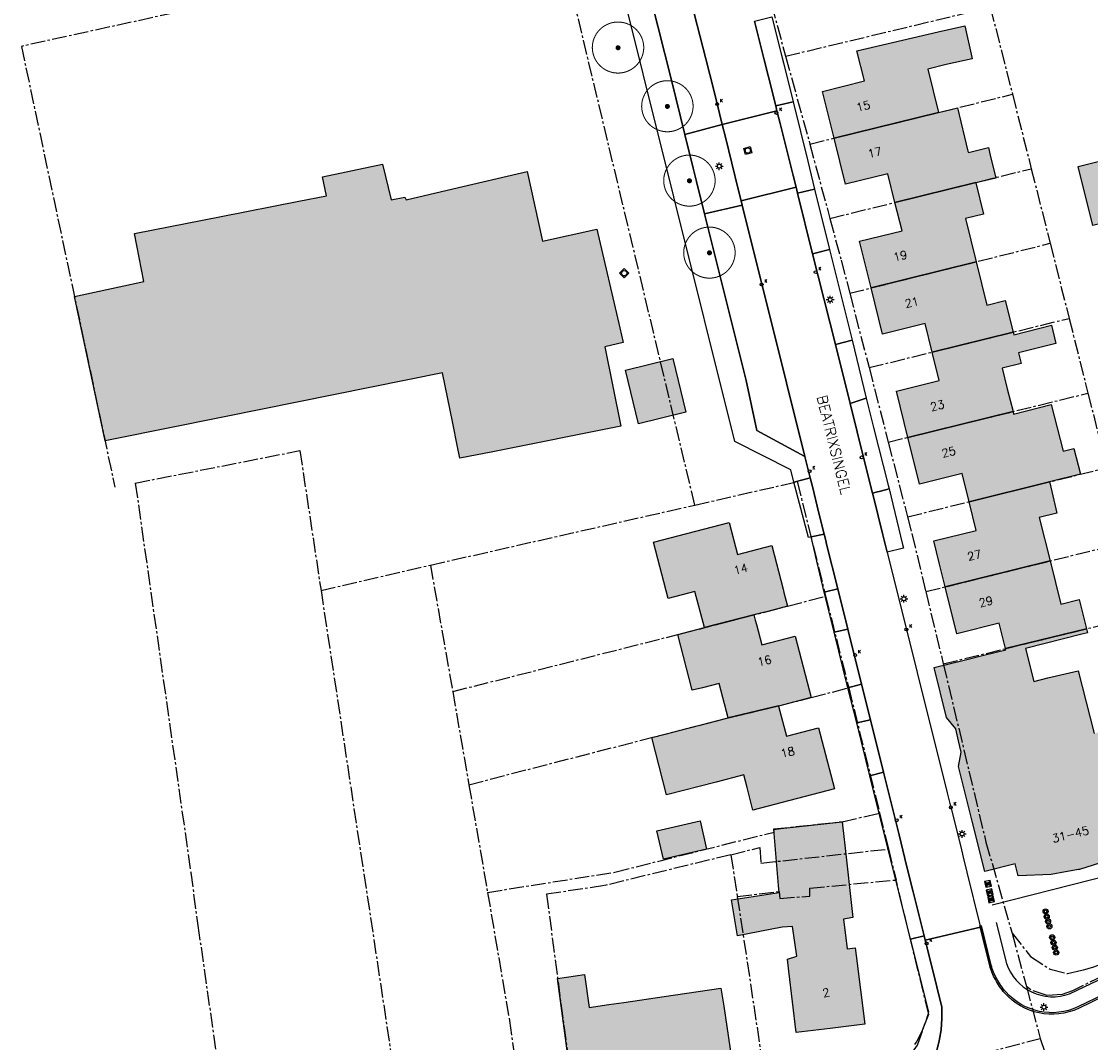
# Model space of a CAD drawing. Header units: metres. Extents: x 202922 to 203755, y 348928 to 349702.
# Tile 8 of 256: x 202981 to 203084, y 349305 to 349404. Entities that reach past the tile are written whole.
import ezdxf
from ezdxf.enums import TextEntityAlignment as Align

# ---------------------------------------------------------------- set-up
doc = ezdxf.new("R2010")
doc.units = ezdxf.units.M
doc.linetypes.add('1-200 CENTER', pattern=[4.28625, 2.8575, -0.47625, 0.47625, -0.47625])
for name, color, linetype in [('PH-BEST-BEBOUWING', 1, 'Continuous'), ('PH-BEST-BEBOUWING-ARCERING', 254, 'Continuous'), ('PH-BEST-HUISNUMMER', 7, 'Continuous'), ('PH-BEST-KADASTRALE-GRENS', 240, '1-200 CENTER'), ('PH-BEST-KOLK', 8, 'Continuous'), ('PH-BEST-LICHTMAST-HANDHAVENB', 251, 'Continuous'), ('PH-BEST-PAAL', 12, 'Continuous'), ('PH-BEST-STRAATNAAM-VERHARDING', 7, 'Continuous'), ('PH-BEST-WEGDEEL', 253, 'Continuous'), ('PH-INM-BOOM-HANDHAVEN', 96, 'Continuous'), ('PH-INM-KANTVERHARDING', 253, 'Continuous')]:
    doc.layers.add(name, color=color, linetype=linetype)
doc.layers.add('PH-BEST-PUTRAND', color=12, linetype='Continuous', lineweight=25)
doc.styles.add('ROMANS', font='romans.shx')

# ---------------------------------------------------------------- blocks, each defined once
blk = doc.blocks.new('*U21')
blk.add_circle((0, 0), 0.142)
at = {"ltscale": 0.05, "style": 'ROMANS'}
blk.add_text('K', height=0.3, dxfattribs=at).set_placement((0.28, 0.19))
blk = doc.blocks.new('Putdeksel')
for p, q in [((-0.32, 0.32), (0.32, 0.32)), ((-0.32, -0.32), (-0.32, 0.32)), ((0.32, 0.32), (0.32, -0.32)), ((0.32, -0.32), (-0.32, -0.32))]:
    blk.add_line(p, q)
blk.add_circle((0, 0), 0.26)
blk = doc.blocks.new('SIE-WEG_PAAL_BETON')
for radius in [0.25, 0.125]:
    blk.add_circle((0, 0), radius)
blk = doc.blocks.new('SIE-WEG_PAAL_KUNSTSTOF')
for p, q in [((-0.188, 0.188), (0.188, -0.188)), ((0.188, 0.188), (-0.188, -0.188))]:
    blk.add_line(p, q)
at = {"flags": 128}
for points in [[(-0.188, -0.188), (0.188, -0.188), (0.188, 0.188), (-0.188, 0.188)], [(-0.094, 0.094), (0.094, 0.094), (0.094, -0.094), (-0.094, -0.094)]]:
    blk.add_lwpolyline(points, close=True, dxfattribs=at)
blk = doc.blocks.new('Lichtmast 2')
at = {"flags": 128}
for points in [[(-0.5, 0), (-0.25, 0)], [(-0.35, 0.35), (-0.18, 0.18)], [(0, 0.25), (0, 0.5)], [(0.18, 0.18), (0.35, 0.35)], [(0.25, 0), (0.5, 0)], [(-0.35, -0.35), (-0.18, -0.18)], [(0, -0.5), (0, -0.25)], [(0.18, -0.18), (0.35, -0.35)]]:
    blk.add_lwpolyline(points, dxfattribs=at)
blk.add_circle((0, 0), 0.25)
blk = doc.blocks.new('*U18')
at = {"const_width": 0.1}
blk.add_lwpolyline([(-2.5, 0, 0.990403), (2.5, 0.03, 0.990403), (-2.5, 0.02)], format="xyb", dxfattribs=at)
at = {"linetype": 'Continuous', "const_width": 0.25}
blk.add_lwpolyline([(-0.12, 0, 1), (0.12, 0, 1)], format="xyb", close=True, dxfattribs=at)

msp = doc.modelspace()

# ---------------------------------------------------------------- hatches: boundary and pattern name
at = {"layer": 'PH-BEST-BEBOUWING-ARCERING'}
for points in [[(203059.554, 349393.155), (203058.427, 349397.698), (203062.504, 349398.71), (203061.781, 349401.622), (203069.678, 349403.479), (203072.272, 349404.057), (203072.943, 349401.018), (203072.984, 349400.875), (203070.451, 349400.314), (203068.656, 349399.853), (203069.715, 349395.651)], [(203065.475, 349386.912), (203064.783, 349389.692), (203060.667, 349388.672), (203059.554, 349393.155), (203069.715, 349395.651), (203071.547, 349396.097), (203072.567, 349391.902), (203072.602, 349391.761), (203074.546, 349392.243), (203074.73, 349391.503), (203075.259, 349389.278), (203074.736, 349389.151), (203073.335, 349388.804), (203073.323, 349388.851)], [(203084.701, 349384.679), (203083.27, 349390.392), (203088.947, 349391.813), (203088.334, 349394.26), (203090.804, 349394.879), (203092.847, 349386.72)], [(202989.558, 349363.908), (202988.729, 349363.741), (202985.753, 349377.777), (202992.494, 349379.241), (202991.58, 349383.9), (203000, 349385.552), (203007.552, 349387.033), (203010.235, 349387.559), (203009.85, 349389.408), (203015.682, 349390.622), (203016.519, 349387.145), (203017.859, 349387.41), (203017.97, 349387.17), (203022.508, 349388.226), (203029.741, 349389.91), (203031.244, 349383.149), (203036.5, 349384.311), (203038.737, 349374.738), (203039.071, 349373.309), (203037.296, 349372.894), (203038.839, 349365.178), (203026.395, 349362.688), (203023.19, 349362.047), (203022.932, 349363.328), (203022.504, 349365.456), (203021.52, 349370.34), (203004.035, 349366.822), (203000, 349366.01)], [(203063.153, 349378.597), (203062.025, 349383.133), (203066.159, 349384.161), (203065.475, 349386.912), (203073.323, 349388.851), (203073.335, 349388.804), (203074.086, 349385.771), (203072.314, 349385.332), (203073.354, 349381.143)], [(203069.096, 349372.371), (203068.422, 349375.132), (203066.086, 349374.56), (203064.267, 349374.114), (203063.153, 349378.597), (203073.354, 349381.143), (203074.402, 349376.921), (203076.183, 349377.366), (203076.953, 349374.307)], [(203066.735, 349364.085), (203065.636, 349368.585), (203069.774, 349369.595), (203069.096, 349372.371), (203076.953, 349374.307), (203077.021, 349374.038), (203080.677, 349374.976), (203081.101, 349373.218), (203077.459, 349372.301), (203077.723, 349371.253), (203075.889, 349370.818), (203076.388, 349368.812), (203076.941, 349366.587)], [(203039.278, 349370.616), (203043.893, 349371.741), (203045.164, 349366.528), (203040.549, 349365.403)], [(203072.669, 349357.832), (203071.987, 349360.573), (203067.844, 349359.543), (203067.362, 349361.518), (203066.735, 349364.085), (203076.941, 349366.587), (203077, 349366.348), (203080.646, 349367.29), (203081.825, 349362.726), (203082.854, 349362.992), (203083.497, 349360.506), (203080.5, 349359.766)], [(203070.347, 349349.556), (203069.768, 349351.884), (203069.238, 349354.016), (203073.363, 349355.042), (203072.669, 349357.832), (203080.5, 349359.766), (203080.523, 349359.669), (203081.215, 349356.709), (203079.484, 349356.296), (203080.545, 349352.073)], [(203046.963, 349345.596), (203046.045, 349349.112), (203043.448, 349348.443), (203042.02, 349353.903), (203049.369, 349355.803), (203050.169, 349352.702), (203053.51, 349353.57), (203054.614, 349349.321), (203054.691, 349349.023), (203055.04, 349347.68), (203053.116, 349347.18), (203052.549, 349347.033), (203051.77, 349346.83)], [(203075.604, 349346.027), (203071.48, 349345.001), (203070.347, 349349.556), (203080.545, 349352.073), (203081.601, 349347.871), (203083.369, 349348.317), (203084.07, 349345.48), (203076.22, 349343.556)], [(203049.273, 349336.83), (203048.4, 349340.177), (203046.778, 349339.761), (203045.785, 349339.518), (203044.376, 349344.928), (203046.963, 349345.596), (203051.77, 349346.83), (203051.905, 349346.318), (203052.018, 349345.894), (203052.535, 349343.937), (203055.78, 349344.78), (203057.34, 349338.8), (203054.168, 349337.976), (203054.161, 349338.004)], [(203074.189, 349321.909), (203072.973, 349326.803), (203072.882, 349327.168), (203072.331, 349329.389), (203071.652, 349332.12), (203071.914, 349333.485), (203071.651, 349334.594), (203071.375, 349335.759), (203070.473, 349336.871), (203069.268, 349341.708), (203072.185, 349342.435), (203074.12, 349342.917), (203076.247, 349343.447), (203076.22, 349343.556), (203084.07, 349345.48), (203084.166, 349345.091), (203083.635, 349344.957), (203078.158, 349343.577), (203078.958, 349340.365), (203080.338, 349340.703), (203083.282, 349341.392), (203084.817, 349335.295), (203088.984, 349336.312), (203091.282, 349327.674), (203091.662, 349326.243), (203088.704, 349325.502), (203088.967, 349324.317), (203086.07, 349322.948), (203083.404, 349322.107), (203083.294, 349322.087), (203082.034, 349321.859), (203080.66, 349321.611), (203077.441, 349321.479), (203077.167, 349322.639)], [(203048.1, 349330.594), (203043.282, 349329.345), (203041.839, 349334.914), (203046.657, 349336.162), (203049.273, 349336.83), (203054.161, 349338.004), (203054.168, 349337.976), (203054.936, 349335.061), (203058.05, 349335.87), (203059.59, 349329.93), (203053.78, 349328.42), (203051.676, 349327.866), (203051.108, 349330.076), (203050.795, 349331.282)], [(203042.971, 349323.097), (203042.332, 349325.856), (203046.551, 349326.834), (203047.179, 349324.072)], [(203054.524, 349316.481), (203050.169, 349315.668), (203049.576, 349319.159), (203054.23, 349319.854), (203054.171, 349320.538), (203053.696, 349325.986), (203054.39, 349326.08), (203060.35, 349326.74), (203060.542, 349325.008), (203060.57, 349324.751), (203061.38, 349317.43), (203060.47, 349317.26), (203060.83, 349314.39), (203061.6, 349314.49), (203061.697, 349313.727), (203062.54, 349307.07), (203059.187, 349306.663), (203055.87, 349306.26), (203055.15, 349312.22), (203055.029, 349313.371), (203055.953, 349313.684), (203055.532, 349316.559)], [(203032.7, 349311.52), (203035.31, 349311.889), (203035.753, 349308.689), (203037.681, 349308.97), (203039.128, 349309.18), (203043.048, 349309.751), (203048.57, 349310.555), (203048.84, 349308.82), (203049.73, 349302.89), (203040.04, 349301.44), (203040.14, 349300.8), (203034.23, 349299.913)]]:
    msp.add_hatch(color=256, dxfattribs=at).paths.add_polyline_path(points)

# ---------------------------------------------------------------- linework, layer by layer
at = {"layer": 'PH-BEST-BEBOUWING'}
for points in [[(203059.554, 349393.155), (203058.427, 349397.698), (203062.504, 349398.71), (203061.781, 349401.622), (203069.678, 349403.479), (203072.272, 349404.057), (203072.943, 349401.018), (203072.984, 349400.875), (203070.451, 349400.314), (203068.656, 349399.853), (203069.715, 349395.651), (203059.554, 349393.155)], [(203065.475, 349386.912), (203064.783, 349389.692), (203060.667, 349388.672), (203059.554, 349393.155), (203069.715, 349395.651), (203071.547, 349396.097), (203072.567, 349391.902), (203072.602, 349391.761), (203074.546, 349392.243), (203074.73, 349391.503), (203075.259, 349389.278), (203074.736, 349389.151), (203073.335, 349388.804), (203073.323, 349388.851), (203065.475, 349386.912)], [(203084.701, 349384.679), (203083.27, 349390.392), (203088.947, 349391.813), (203088.334, 349394.26), (203090.804, 349394.879), (203092.847, 349386.72), (203084.701, 349384.679)], [(202989.558, 349363.908), (202988.729, 349363.741), (202985.753, 349377.777), (202992.494, 349379.241), (202991.58, 349383.9), (203000, 349385.552), (203007.552, 349387.033), (203010.235, 349387.559), (203009.85, 349389.408), (203015.682, 349390.622), (203016.519, 349387.145), (203017.859, 349387.41), (203017.97, 349387.17), (203022.508, 349388.226), (203029.741, 349389.91), (203031.244, 349383.149), (203036.5, 349384.311), (203038.737, 349374.738), (203039.071, 349373.309), (203037.296, 349372.894), (203038.839, 349365.178), (203026.395, 349362.688), (203023.19, 349362.047), (203022.932, 349363.328), (203022.504, 349365.456), (203021.52, 349370.34), (203004.035, 349366.822), (203000, 349366.01), (202989.558, 349363.908)], [(203063.153, 349378.597), (203062.025, 349383.133), (203066.159, 349384.161), (203065.475, 349386.912), (203073.323, 349388.851), (203073.335, 349388.804), (203074.086, 349385.771), (203072.314, 349385.332), (203073.354, 349381.143), (203063.153, 349378.597)], [(203069.096, 349372.371), (203068.422, 349375.132), (203066.086, 349374.56), (203064.267, 349374.114), (203063.153, 349378.597), (203073.354, 349381.143), (203074.402, 349376.921), (203076.183, 349377.366), (203076.953, 349374.307), (203069.096, 349372.371)], [(203066.735, 349364.085), (203065.636, 349368.585), (203069.774, 349369.595), (203069.096, 349372.371), (203076.953, 349374.307), (203077.021, 349374.038), (203080.677, 349374.976), (203081.101, 349373.218), (203077.459, 349372.301), (203077.723, 349371.253), (203075.889, 349370.818), (203076.388, 349368.812), (203076.941, 349366.587), (203066.735, 349364.085)], [(203039.278, 349370.616), (203043.893, 349371.741), (203045.164, 349366.528), (203040.549, 349365.403), (203039.278, 349370.616)], [(203072.669, 349357.832), (203071.987, 349360.573), (203067.844, 349359.543), (203067.362, 349361.518), (203066.735, 349364.085), (203076.941, 349366.587), (203077, 349366.348), (203080.646, 349367.29), (203081.825, 349362.726), (203082.854, 349362.992), (203083.497, 349360.506), (203080.5, 349359.766), (203072.669, 349357.832)], [(203070.347, 349349.556), (203069.768, 349351.884), (203069.238, 349354.016), (203073.363, 349355.042), (203072.669, 349357.832), (203080.5, 349359.766), (203080.523, 349359.669), (203081.215, 349356.709), (203079.484, 349356.296), (203080.545, 349352.073), (203070.347, 349349.556)], [(203046.963, 349345.596), (203046.045, 349349.112), (203043.448, 349348.443), (203042.02, 349353.903), (203049.369, 349355.803), (203050.169, 349352.702), (203053.51, 349353.57), (203054.614, 349349.321), (203054.691, 349349.023), (203055.04, 349347.68), (203053.116, 349347.18), (203052.549, 349347.033), (203051.77, 349346.83), (203046.963, 349345.596)], [(203075.604, 349346.027), (203071.48, 349345.001), (203070.347, 349349.556), (203080.545, 349352.073), (203081.601, 349347.871), (203083.369, 349348.317), (203084.07, 349345.48), (203076.22, 349343.556), (203075.604, 349346.027)], [(203049.273, 349336.83), (203048.4, 349340.177), (203046.778, 349339.761), (203045.785, 349339.518), (203044.376, 349344.928), (203046.963, 349345.596), (203051.77, 349346.83), (203051.905, 349346.318), (203052.018, 349345.894), (203052.535, 349343.937), (203055.78, 349344.78), (203057.34, 349338.8), (203054.168, 349337.976), (203054.161, 349338.004), (203049.273, 349336.83)], [(203048.1, 349330.594), (203043.282, 349329.345), (203041.839, 349334.914), (203046.657, 349336.162), (203049.273, 349336.83), (203054.161, 349338.004), (203054.168, 349337.976), (203054.936, 349335.061), (203058.05, 349335.87), (203059.59, 349329.93), (203053.78, 349328.42), (203051.676, 349327.866), (203051.108, 349330.076), (203050.795, 349331.282), (203048.1, 349330.594)], [(203042.971, 349323.097), (203042.332, 349325.856), (203046.551, 349326.834), (203047.179, 349324.072), (203042.971, 349323.097)], [(203054.524, 349316.481), (203050.169, 349315.668), (203049.576, 349319.159), (203054.23, 349319.854), (203054.171, 349320.538), (203053.696, 349325.986), (203054.39, 349326.08), (203060.35, 349326.74), (203060.542, 349325.008), (203060.57, 349324.751), (203061.38, 349317.43), (203060.47, 349317.26), (203060.83, 349314.39), (203061.6, 349314.49), (203061.697, 349313.727), (203062.54, 349307.07), (203059.187, 349306.663), (203055.87, 349306.26), (203055.15, 349312.22), (203055.029, 349313.371), (203055.953, 349313.684), (203055.532, 349316.559), (203054.524, 349316.481)], [(203032.7, 349311.52), (203035.31, 349311.889), (203035.753, 349308.689), (203037.681, 349308.97), (203039.128, 349309.18), (203043.048, 349309.751), (203048.57, 349310.555), (203048.84, 349308.82), (203049.73, 349302.89), (203040.04, 349301.44), (203040.14, 349300.8), (203034.23, 349299.913), (203032.7, 349311.52)]]:
    msp.add_lwpolyline(points, close=True, dxfattribs=at)
msp.add_lwpolyline([(203086.07, 349322.948), (203083.404, 349322.107), (203083.294, 349322.087), (203082.034, 349321.859), (203080.66, 349321.611), (203077.441, 349321.479), (203077.167, 349322.639), (203074.189, 349321.909), (203074.189, 349321.909), (203072.973, 349326.803), (203072.882, 349327.168), (203072.331, 349329.389), (203071.652, 349332.12), (203071.914, 349333.485), (203071.651, 349334.594), (203071.375, 349335.759), (203070.473, 349336.871), (203069.268, 349341.708), (203072.185, 349342.435), (203074.12, 349342.917), (203076.247, 349343.447), (203076.22, 349343.556), (203084.07, 349345.48), (203084.166, 349345.091), (203083.635, 349344.957), (203078.158, 349343.577), (203078.958, 349340.365), (203080.338, 349340.703), (203083.282, 349341.392), (203084.817, 349335.295)], dxfattribs=at)
at = {"layer": 'PH-BEST-KADASTRALE-GRENS', "ltscale": 0.5}
for p, q in [((203051.213, 349414.469), (203054.847, 349401.112)), ((203046.035, 349357.504), (203032.624, 349413.464)), ((203054.847, 349401.112), (203074.735, 349405.884)), ((203074.735, 349405.884), (203076.886, 349397.413)), ((203054.847, 349401.112), (203057.199, 349392.576)), ((203057.199, 349392.576), (203076.886, 349397.413)), ((203076.886, 349397.413), (203078.717, 349390.184)), ((203057.199, 349392.576), (203059.15, 349385.35)), ((203059.15, 349385.35), (203078.717, 349390.184)), ((203078.717, 349390.184), (203080.551, 349382.94)), ((203061.078, 349378.079), (203080.551, 349382.94)), ((203080.551, 349382.94), (203082.392, 349375.647)), ((203061.078, 349378.079), (203062.954, 349370.858)), ((203062.954, 349370.858), (203082.392, 349375.647)), ((203082.392, 349375.647), (203084.226, 349368.373)), ((203062.954, 349370.858), (203064.822, 349363.616)), ((203064.822, 349363.616), (203084.226, 349368.373)), ((203084.226, 349368.373), (203086.048, 349361.137)), ((203064.822, 349363.616), (203066.692, 349356.355)), ((203066.692, 349356.355), (203086.048, 349361.137)), ((203020.335, 349351.67), (203046.035, 349357.504)), ((203068.468, 349349.092), (203087.874, 349353.882)), ((203009.711, 349349.21), (203020.335, 349351.67)), ((203020.335, 349351.67), (203022.503, 349339.388)), ((203009.711, 349349.21), (203018.959, 349288.05)), ((203058.735, 349348.653), (203060.981, 349339.747)), ((203068.468, 349349.092), (203070.167, 349342.073)), ((203070.167, 349342.073), (203089.637, 349346.844)), ((203022.503, 349339.388), (203024.079, 349330.339)), ((203060.981, 349339.747), (203063.984, 349327.581)), ((203024.079, 349330.339), (203025.89, 349319.871)), ((203063.984, 349327.581), (203064.836, 349324.092)), ((203049.534, 349323.537), (203050.154, 349319.478)), ((203064.836, 349324.092), (203065.577, 349321.078)), ((203050.154, 349319.478), (203053.299, 349298.6)), ((203076.844, 349315.917), (203078.236, 349310.719)), ((203087.628, 349312.703), (203082.725, 349310.324)), ((203078.236, 349310.719), (203079.586, 349305.692)), ((203078.672, 349310.408), (203078.236, 349310.719)), ((203080.26, 349309.852), (203078.672, 349310.408)), ((203081.724, 349309.953), (203080.26, 349309.852)), ((203082.725, 349310.324), (203081.724, 349309.953)), ((203063.8, 349301.494), (203079.586, 349305.692)), ((203079.586, 349305.692), (203082.446, 349297.177))]:
    msp.add_line(p, q, dxfattribs=at)
for points in [[(203016.401, 349409.923), (202980.602, 349402.072), (202989.682, 349359.245)], [(203059.15, 349385.35), (203060.242, 349381.286), (203061.078, 349378.079)], [(202991.672, 349359.638), (203007.653, 349362.792), (203009.711, 349349.21)], [(202991.672, 349359.638), (202997.052, 349321.818), (202997.751, 349316.658), (203002.261, 349285.058)], [(203046.035, 349357.504), (203055.983, 349359.78), (203058.735, 349348.653)], [(203066.692, 349356.355), (203067.119, 349354.717), (203068.468, 349349.092)], [(203022.503, 349339.388), (203044.376, 349344.928), (203055.04, 349347.68), (203058.735, 349348.653)], [(203070.167, 349342.073), (203074.311, 349324.757), (203076.844, 349315.917)], [(203024.079, 349330.339), (203049.273, 349336.83), (203054.161, 349338.004), (203057.34, 349338.8), (203060.981, 349339.747)], [(203025.89, 349319.871), (203038.25, 349321.842), (203053.728, 349325.736), (203053.702, 349326.037), (203060.35, 349326.74), (203063.984, 349327.581)], [(203049.534, 349323.537), (203037.263, 349320.535), (203031.622, 349319.697), (203035.225, 349292.362)], [(203049.534, 349323.537), (203052.344, 349324.234), (203052.445, 349322.707), (203064.836, 349324.092)], [(203050.154, 349319.478), (203054.225, 349319.958), (203054.284, 349319.28), (203057.19, 349319.512), (203057.19, 349320.288), (203065.577, 349321.078)], [(203063.8, 349301.494), (203065.509, 349302.461), (203066.864, 349303.889), (203067.668, 349305.041), (203068.272, 349306.797), (203068.751, 349308.052), (203065.577, 349321.078)], [(203025.89, 349319.871), (203028.017, 349307.423), (203030.265, 349291.047)], [(203076.844, 349315.917), (203078.641, 349313.64), (203080.557, 349312.399), (203082.23, 349311.984), (203083.685, 349312.322), (203084.79, 349312.638), (203097.015, 349317.469)]]:
    msp.add_lwpolyline(points, dxfattribs=at)
at = {"layer": 'PH-BEST-WEGDEEL'}
for points in [[(203041.799, 349406.632), (203043.753, 349398.772), (203045.066, 349393.495), (203045.873, 349390.248), (203046.194, 349388.956), (203046.983, 349385.785), (203051.007, 349369.6), (203052.054, 349364.749), (203056.72, 349362.209), (203057.236, 349360.135), (203056.52, 349359.959), (203055.649, 349359.744), (203055.353, 349360.929), (203049.929, 349363.676), (203038.07, 349411.252)], [(203051.836, 349404.51), (203052.768, 349400.776), (203053.183, 349399.115), (203053.889, 349396.288), (203054.012, 349395.797), (203048.692, 349394.468), (203047.861, 349397.806), (203047.097, 349400.875), (203044.555, 349410.836)], [(203069.509, 349304.384), (203069.779, 349305.445), (203069.957, 349306.525), (203070.039, 349307.616), (203070.027, 349308.711), (203069.049, 349312.658), (203068.413, 349315.224), (203073.773, 349316.505), (203074.397, 349313.979), (203074.648, 349312.961), (203074.664, 349312.902), (203074.68, 349312.844), (203074.697, 349312.785), (203074.714, 349312.727), (203074.732, 349312.669), (203074.75, 349312.611), (203074.769, 349312.553), (203074.789, 349312.496), (203074.809, 349312.438), (203074.83, 349312.381), (203074.851, 349312.324), (203074.87, 349312.273)], [(203067.414, 349305.088), (203067.55, 349305.316), (203067.681, 349305.547), (203067.807, 349305.781), (203067.928, 349306.018), (203068.043, 349306.258), (203068.153, 349306.5), (203068.257, 349306.745), (203068.355, 349306.992), (203068.447, 349307.242), (203068.534, 349307.493), (203068.615, 349307.747), (203068.69, 349308.002), (203068.759, 349308.259), (203067.145, 349314.725), (203066.992, 349315.337), (203066.992, 349315.337), (203068.304, 349315.664), (203068.377, 349315.369), (203068.413, 349315.224), (203069.049, 349312.658), (203070.027, 349308.711), (203070.039, 349307.616), (203069.957, 349306.525), (203069.779, 349305.445), (203069.509, 349304.384)], [(203074.87, 349312.273), (203074.851, 349312.324), (203074.83, 349312.381), (203074.809, 349312.438), (203074.789, 349312.496), (203074.769, 349312.553), (203074.75, 349312.611), (203074.732, 349312.669), (203074.714, 349312.727), (203074.697, 349312.785), (203074.68, 349312.844), (203074.664, 349312.902), (203074.648, 349312.961), (203074.397, 349313.979), (203074.099, 349315.185)]]:
    msp.add_lwpolyline(points, dxfattribs=at)
for points in [[(203045.066, 349393.495), (203043.753, 349398.772), (203041.799, 349406.632), (203043.394, 349408.909), (203044.506, 349410.716), (203044.515, 349410.736), (203044.524, 349410.755), (203044.532, 349410.775), (203044.54, 349410.795), (203044.548, 349410.816), (203044.555, 349410.836), (203047.097, 349400.875), (203047.861, 349397.806), (203048.692, 349394.468), (203045.066, 349393.495)], [(203054.453, 349401.221), (203054.643, 349400.455), (203055.582, 349396.679), (203053.889, 349396.288), (203053.183, 349399.115), (203052.768, 349400.776), (203051.836, 349404.51), (203053.519, 349404.948), (203054.453, 349401.221)], [(203056.005, 349387.812), (203055.864, 349388.378), (203055.576, 349389.531), (203054.318, 349394.571), (203054.012, 349395.797), (203053.889, 349396.288), (203055.582, 349396.679), (203057.019, 349390.905), (203057.656, 349388.203), (203056.005, 349387.812)], [(203054.012, 349395.797), (203054.318, 349394.571), (203055.576, 349389.531), (203055.864, 349388.378), (203050.538, 349387.048), (203050.251, 349388.202), (203048.997, 349393.243), (203048.692, 349394.468), (203054.012, 349395.797)], [(203050.538, 349387.048), (203050.643, 349386.627), (203046.983, 349385.785), (203046.194, 349388.956), (203045.873, 349390.248), (203045.066, 349393.495), (203048.692, 349394.468), (203048.997, 349393.243), (203050.251, 349388.202), (203050.538, 349387.048)], [(203055.864, 349388.378), (203056.005, 349387.812), (203057.475, 349381.92), (203059.68, 349373.089), (203061.107, 349367.372), (203062.485, 349361.852), (203063.283, 349358.655), (203063.373, 349358.294), (203064.29, 349354.62), (203064.714, 349352.921), (203070.549, 349329.55), (203070.902, 349328.134), (203070.96, 349327.902), (203071.86, 349324.296), (203072.1, 349323.305), (203072.458, 349321.83), (203073.716, 349316.735), (203073.773, 349316.505), (203068.413, 349315.224), (203068.377, 349315.369), (203068.304, 349315.664), (203067.24, 349319.938), (203066.896, 349321.322), (203066.44, 349323.154), (203065.866, 349325.459), (203065.189, 349328.178), (203064.349, 349331.554), (203063.08, 349336.651), (203062.219, 349340.112), (203060.895, 349345.432), (203059.916, 349349.366), (203058.803, 349353.837), (203058.778, 349353.939), (203058.597, 349354.665), (203058.057, 349356.835), (203057.478, 349359.163), (203057.236, 349360.135), (203056.72, 349362.209), (203054.938, 349369.371), (203050.643, 349386.627), (203050.538, 349387.048), (203055.864, 349388.378)], [(203056.005, 349387.812), (203057.656, 349388.203), (203059.12, 349382.323), (203057.475, 349381.92), (203056.005, 349387.812)], [(203046.983, 349385.785), (203050.643, 349386.627), (203054.938, 349369.371), (203056.72, 349362.209), (203052.054, 349364.749), (203051.007, 349369.6), (203046.983, 349385.785)], [(203057.475, 349381.92), (203059.12, 349382.323), (203061.301, 349373.538), (203059.68, 349373.089), (203057.475, 349381.92)], [(203059.68, 349373.089), (203061.301, 349373.538), (203062.659, 349367.904), (203061.107, 349367.372), (203059.68, 349373.089)], [(203063.283, 349358.655), (203062.485, 349361.852), (203061.107, 349367.372), (203062.659, 349367.904), (203063.388, 349365.036), (203064.806, 349359.452), (203064.901, 349359.078), (203064.075, 349358.862), (203063.648, 349358.75), (203063.283, 349358.655)], [(203057.334, 349354.42), (203057.058, 349354.366), (203056.327, 349357.155), (203055.649, 349359.744), (203056.52, 349359.959), (203057.236, 349360.135), (203057.478, 349359.163), (203058.057, 349356.835), (203058.597, 349354.665), (203057.334, 349354.42)], [(203063.283, 349358.655), (203063.648, 349358.75), (203064.075, 349358.862), (203064.901, 349359.078), (203066.215, 349353.659), (203066.295, 349353.328), (203064.714, 349352.921), (203064.29, 349354.62), (203063.373, 349358.294), (203063.283, 349358.655)], [(203058.593, 349349.03), (203057.757, 349352.611), (203057.72, 349352.766), (203057.334, 349354.42), (203058.597, 349354.665), (203058.778, 349353.939), (203058.803, 349353.837), (203059.916, 349349.366), (203058.593, 349349.03)], [(203058.593, 349349.03), (203059.916, 349349.366), (203060.895, 349345.432), (203059.564, 349345.157), (203058.593, 349349.03)], [(203060.884, 349339.734), (203059.564, 349345.157), (203060.895, 349345.432), (203062.219, 349340.112), (203060.884, 349339.734)], [(203061.767, 349336.358), (203060.884, 349339.734), (203062.219, 349340.112), (203063.08, 349336.651), (203061.767, 349336.358)], [(203063.037, 349331.184), (203061.767, 349336.358), (203063.08, 349336.651), (203064.349, 349331.554), (203063.037, 349331.184)], [(203064.349, 349331.554), (203065.189, 349328.178), (203065.866, 349325.459), (203066.44, 349323.154), (203066.896, 349321.322), (203067.24, 349319.938), (203068.304, 349315.664), (203066.992, 349315.337), (203065.922, 349319.626), (203065.561, 349321.073), (203065.043, 349323.145), (203064.006, 349327.301), (203063.977, 349327.418), (203063.037, 349331.184), (203064.349, 349331.554)]]:
    msp.add_lwpolyline(points, close=True, dxfattribs=at)
at = {"layer": 'PH-INM-KANTVERHARDING', "flags": 128}
for points in [[(203075.3, 349316.959), (203076.31, 349312.975, 0.4222098), (203082.434, 349310.02), (203089.372, 349313.329), (203094.125, 349315.638), (203092.355, 349322.994), (203084.609, 349321.108), (203074.904, 349318.645)], [(203095.045, 349314.26), (203088.425, 349311.089), (203083.319, 349308.604, -0.3313688), (203076.127, 349310.108, -0.0585605), (203075.226, 349311.401, -0.0545203), (203074.677, 349312.762), (203073.728, 349316.613)], [(203094.98, 349314.396), (203088.36, 349311.224), (203083.255, 349308.74, -0.3313071), (203076.239, 349310.208, -0.0585639), (203075.358, 349311.472, -0.054429), (203074.823, 349312.8), (203073.874, 349316.649)]]:
    msp.add_lwpolyline(points, format="xyb", dxfattribs=at)

# ---------------------------------------------------------------- block references
at = {"layer": 'PH-BEST-KOLK'}
for p in [(203048.196, 349396.459), (203053.96, 349395.604), (203057.772, 349380.136), (203052.52, 349378.933), (203062.237, 349362.133), (203057.182, 349360.786), (203066.589, 349345.413), (203061.604, 349342.928), (203070.902, 349328.134), (203065.649, 349326.883), (203068.548, 349314.915)]:
    msp.add_blockref('*U21', p, dxfattribs=at)
at = {"layer": 'PH-BEST-LICHTMAST-HANDHAVENB', "xscale": 0.75, "yscale": 0.75, "zscale": 0.75}
for p in [(203048.406, 349390.428), (203059.178, 349377.464), (203066.342, 349348.403), (203072.007, 349325.552), (203079.947, 349308.727)]:
    msp.add_blockref('Lichtmast 2', p, dxfattribs=at)
at = {"layer": 'PH-BEST-PAAL', "xscale": 1.5, "yscale": 1.5, "zscale": 1.5, "rotation": 13.06988853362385}
for p in [(203074.512, 349320.705), (203074.665, 349319.89), (203074.818, 349319.194)]:
    msp.add_blockref('SIE-WEG_PAAL_KUNSTSTOF', p, dxfattribs=at)
at = {"layer": 'PH-BEST-PAAL'}
for p in [(203080.106, 349318.024), (203080.218, 349317.529), (203080.345, 349317.057), (203080.474, 349316.573), (203080.751, 349315.504), (203080.873, 349314.996), (203080.998, 349314.511), (203081.138, 349314.027)]:
    msp.add_blockref('SIE-WEG_PAAL_BETON', p, dxfattribs=at)
at = {"layer": 'PH-BEST-PUTRAND'}
for p, rotation in [((203051.18, 349391.95), 16.91384852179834), ((203039.17, 349380.03), 46.20674565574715)]:
    msp.add_blockref('Putdeksel', p, dxfattribs=dict(at, rotation=rotation))
at = {"layer": 'PH-INM-BOOM-HANDHAVEN'}
for p in [(203038.568, 349401.936), (203038.568, 349401.936), (203043.362, 349396.235), (203043.362, 349396.235), (203045.503, 349389.009), (203045.503, 349389.009), (203047.446, 349382.012), (203047.446, 349382.012)]:
    msp.add_blockref('*U18', p, dxfattribs=at)

# ---------------------------------------------------------------- texts
at = {"layer": 'PH-BEST-HUISNUMMER', "style": 'ROMANS'}
for s, p in [('15', (203062.388, 349396.266)), ('17', (203063.509, 349391.752)), ('19', (203065.985, 349381.711)), ('21', (203067.108, 349377.196)), ('23', (203069.585, 349367.167)), ('25', (203070.688, 349362.653)), ('27', (203073.19, 349352.628)), ('14', (203050.485, 349351.295)), ('29', (203074.311, 349348.12)), ('16', (203052.791, 349342.374)), ('18', (203055.05, 349333.495)), ('31-45', (203082.528, 349325.501)), ('2', (203058.775, 349310.139))]:
    msp.add_text(s, height=0.8, rotation=13.5, dxfattribs=at).set_placement(p, align=Align.MIDDLE_CENTER)
at = {"layer": 'PH-BEST-STRAATNAAM-VERHARDING', "style": 'ROMANS'}
msp.add_text('BEATRIXSINGEL', height=1, rotation=284.01625, dxfattribs=at).set_placement((203059.54, 349363.375), align=Align.MIDDLE_CENTER)

doc.saveas('drawing.dxf')
